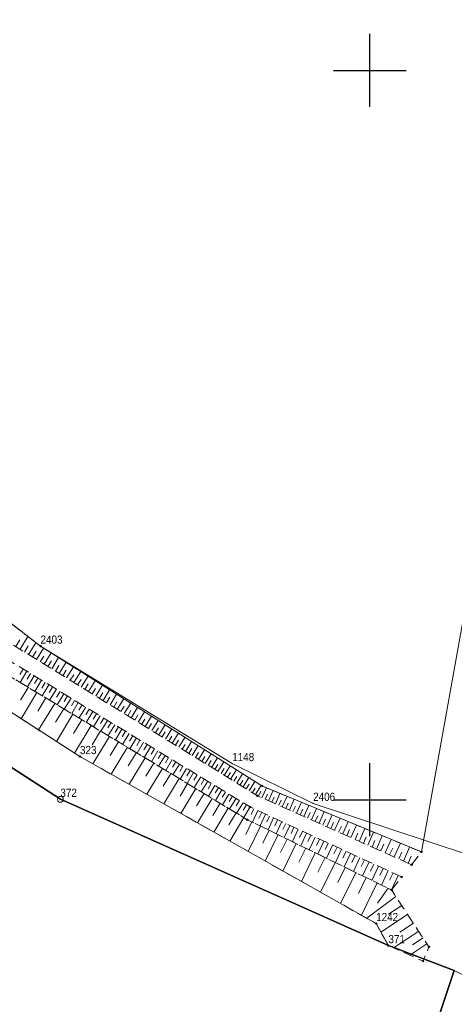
# Model space of a CAD drawing. Header units: metres. Extents: x 5548743 to 5556416, y 5707500 to 5714000.
# Tile 109 of 244: x 5552852 to 5552912, y 5711172 to 5711307. Entities that reach past the tile are written whole.
import ezdxf
from ezdxf.enums import TextEntityAlignment as Align

# ---------------------------------------------------------------- set-up
doc = ezdxf.new("R2010")
doc.units = ezdxf.units.M
doc.linetypes.add('1.5_0.75', pattern=[2.25, 1.5, -0.75])
doc.linetypes.add('219-1000', pattern=[0])
doc.layers.get('0').update_dxf_attribs({"color": 2, "lineweight": 5})
doc.styles.get("Standard").update_dxf_attribs({"font": 'Working1250', "width": 0.75})

# ---------------------------------------------------------------- blocks, each defined once
blk = doc.blocks.new('203')
at = {"linetype": 'Continuous', "lineweight": 0}
h = blk.add_hatch(color=0, dxfattribs=at)
edge = h.paths.add_edge_path()
edge.add_arc((0, 0), 0.09, 0, 360)
blk = doc.blocks.new('202')
at = {"color": 0, "linetype": 'Continuous', "lineweight": 0}
blk.add_circle((0, 0), 0.4, dxfattribs=at)
blk = doc.blocks.new('PIKIETAW1891')
at = {"color": 0}
blk.add_circle((0, 0), 0.09, dxfattribs=at)
blk = doc.blocks.new('RAMKA1000K')
at = {"color": 0}
for p, q in [((100, 295), (100, 305)), ((95, 300), (105, 300)), ((100, 195), (100, 205)), ((95, 200), (105, 200))]:
    blk.add_line(p, q, dxfattribs=at)

msp = doc.modelspace()

# ---------------------------------------------------------------- linework, layer by layer
at = {"layer": '000 Inne (niezydentyfikowane)', "color": 7, "linetype": 'CONTINUOUS', "lineweight": 18, "flags": 128}
for points in [[(5552851.43, 5711220.99), (5552851.99, 5711221.91)], [(5552852.04, 5711220.62), (5552853.12, 5711222.37)], [(5552852.63, 5711220.25), (5552853.15, 5711221.1)], [(5552853.2, 5711219.9), (5552854.21, 5711221.53)], [(5552854.29, 5711219.23), (5552855.25, 5711220.79)], [(5552853.76, 5711219.56), (5552854.24, 5711220.35)], [(5552854.81, 5711218.91), (5552855.29, 5711219.68)], [(5552855.33, 5711218.59), (5552856.29, 5711220.14)], [(5552856.37, 5711217.95), (5552857.32, 5711219.49)], [(5552852.45, 5711217.91), (5552851.99, 5711217.15)], [(5552855.85, 5711218.27), (5552856.33, 5711219.04)], [(5552856.88, 5711217.63), (5552857.35, 5711218.4)], [(5552857.39, 5711217.31), (5552858.34, 5711218.84)], [(5552858.41, 5711216.69), (5552859.35, 5711218.21)], [(5552852.96, 5711217.6), (5552852.04, 5711216.08)], [(5552853.47, 5711217.29), (5552853.01, 5711216.53)], [(5552853.98, 5711216.99), (5552853.05, 5711215.47)], [(5552854.48, 5711216.68), (5552854.02, 5711215.92)], [(5552857.9, 5711217), (5552858.37, 5711217.76)], [(5552858.92, 5711216.37), (5552859.39, 5711217.13)], [(5552859.42, 5711216.06), (5552860.35, 5711217.57)], [(5552859.93, 5711215.75), (5552860.39, 5711216.5)], [(5552860.43, 5711215.44), (5552861.35, 5711216.94)], [(5552853.16, 5711215.4), (5552852.08, 5711213.63)], [(5552854.99, 5711216.37), (5552854.07, 5711214.85)], [(5552855.49, 5711216.06), (5552855.03, 5711215.31)], [(5552856, 5711215.76), (5552855.08, 5711214.24)], [(5552856.5, 5711215.45), (5552856.04, 5711214.69)], [(5552857.01, 5711215.14), (5552856.09, 5711213.63)], [(5552860.93, 5711215.13), (5552861.39, 5711215.88)], [(5552861.43, 5711214.83), (5552862.35, 5711216.31)], [(5552861.93, 5711214.52), (5552862.38, 5711215.26)], [(5552862.42, 5711214.21), (5552863.33, 5711215.69)], [(5552854.35, 5711214.68), (5552852.19, 5711211.1)], [(5552855.56, 5711213.95), (5552854.47, 5711212.14)], [(5552857.51, 5711214.84), (5552857.05, 5711214.08)], [(5552858.02, 5711214.53), (5552857.1, 5711213.02)], [(5552858.52, 5711214.23), (5552858.06, 5711213.47)], [(5552859.02, 5711213.92), (5552858.1, 5711212.41)], [(5552862.91, 5711213.91), (5552863.37, 5711214.65)], [(5552863.41, 5711213.61), (5552864.31, 5711215.07)], [(5552863.9, 5711213.3), (5552864.35, 5711214.04)], [(5552864.38, 5711213), (5552865.28, 5711214.46)], [(5552865.36, 5711212.4), (5552866.25, 5711213.85)], [(5552856.79, 5711213.21), (5552854.58, 5711209.56)], [(5552858.02, 5711212.47), (5552856.9, 5711210.62)], [(5552859.52, 5711213.62), (5552859.07, 5711212.86)], [(5552860.02, 5711213.31), (5552859.11, 5711211.81)], [(5552860.53, 5711213.01), (5552860.07, 5711212.26)], [(5552861.03, 5711212.7), (5552860.11, 5711211.2)], [(5552861.53, 5711212.4), (5552861.07, 5711211.65)], [(5552864.87, 5711212.7), (5552865.32, 5711213.43)], [(5552865.84, 5711212.1), (5552866.29, 5711212.83)], [(5552866.32, 5711211.81), (5552867.21, 5711213.25)], [(5552867.28, 5711211.22), (5552868.16, 5711212.64)], [(5552859.26, 5711211.71), (5552857.01, 5711207.99)], [(5552862.03, 5711212.1), (5552861.11, 5711210.6)], [(5552862.52, 5711211.79), (5552862.07, 5711211.04)], [(5552863.02, 5711211.49), (5552862.11, 5711209.99)], [(5552863.52, 5711211.19), (5552863.07, 5711210.44)], [(5552866.8, 5711211.51), (5552867.24, 5711212.23)], [(5552867.76, 5711210.92), (5552868.2, 5711211.63)], [(5552868.23, 5711210.63), (5552869.11, 5711212.05)], [(5552869.18, 5711210.04), (5552870.05, 5711211.45)], [(5552860.52, 5711210.96), (5552859.38, 5711209.08)], [(5552861.78, 5711210.19), (5552859.49, 5711206.4)], [(5552864.02, 5711210.88), (5552863.11, 5711209.39)], [(5552864.52, 5711210.58), (5552864.06, 5711209.84)], [(5552865.01, 5711210.28), (5552864.11, 5711208.79)], [(5552865.51, 5711209.98), (5552865.06, 5711209.23)], [(5552868.71, 5711210.34), (5552869.14, 5711211.04)], [(5552869.65, 5711209.75), (5552870.08, 5711210.46)], [(5552870.12, 5711209.47), (5552870.98, 5711210.87)], [(5552870.59, 5711209.18), (5552871.02, 5711209.87)], [(5552871.05, 5711208.89), (5552871.91, 5711210.28)], [(5552871.98, 5711208.32), (5552872.83, 5711209.7)], [(5552863.05, 5711209.43), (5552861.9, 5711207.53)], [(5552864.3, 5711208.67), (5552862.02, 5711204.91)], [(5552866.01, 5711209.68), (5552865.1, 5711208.19)], [(5552866.5, 5711209.38), (5552866.05, 5711208.63)], [(5552867, 5711209.08), (5552866.09, 5711207.59)], [(5552867.49, 5711208.77), (5552867.04, 5711208.03)], [(5552867.99, 5711208.47), (5552867.09, 5711206.99)], [(5552871.52, 5711208.6), (5552871.94, 5711209.3)], [(5552872.44, 5711208.03), (5552872.86, 5711208.72)], [(5552872.9, 5711207.75), (5552873.75, 5711209.12)], [(5552873.81, 5711207.19), (5552874.65, 5711208.55)], [(5552865.54, 5711207.93), (5552864.41, 5711206.06)], [(5552866.76, 5711207.19), (5552864.53, 5711203.5)], [(5552868.48, 5711208.17), (5552868.03, 5711207.43)], [(5552868.97, 5711207.87), (5552868.07, 5711206.39)], [(5552869.47, 5711207.58), (5552869.02, 5711206.84)], [(5552869.96, 5711207.28), (5552869.06, 5711205.8)], [(5552873.36, 5711207.47), (5552873.78, 5711208.15)], [(5552874.27, 5711206.91), (5552874.69, 5711207.58)], [(5552874.72, 5711206.63), (5552875.56, 5711207.98)], [(5552875.17, 5711206.35), (5552875.59, 5711207.02)], [(5552875.62, 5711206.07), (5552876.45, 5711207.41)], [(5552867.98, 5711206.45), (5552866.87, 5711204.63)], [(5552869.18, 5711205.73), (5552866.99, 5711202.11)], [(5552870.45, 5711206.98), (5552870, 5711206.24)], [(5552870.94, 5711206.68), (5552870.05, 5711205.2)], [(5552871.43, 5711206.38), (5552870.99, 5711205.64)], [(5552871.92, 5711206.08), (5552871.03, 5711204.61)], [(5552872.41, 5711205.78), (5552871.97, 5711205.05)], [(5552876.07, 5711205.79), (5552876.49, 5711206.46)], [(5552876.52, 5711205.52), (5552877.34, 5711206.85)], [(5552876.97, 5711205.24), (5552877.38, 5711205.91)], [(5552877.41, 5711204.97), (5552878.23, 5711206.29)], [(5552878.29, 5711204.42), (5552879.11, 5711205.74)], [(5552870.37, 5711205.01), (5552869.29, 5711203.22)], [(5552871.55, 5711204.3), (5552869.41, 5711200.75)], [(5552872.9, 5711205.49), (5552872.01, 5711204.02)], [(5552873.39, 5711205.19), (5552872.95, 5711204.45)], [(5552873.88, 5711204.89), (5552872.99, 5711203.42)], [(5552874.37, 5711204.6), (5552873.93, 5711203.86)], [(5552874.86, 5711204.3), (5552873.97, 5711202.83)], [(5552877.85, 5711204.7), (5552878.26, 5711205.36)], [(5552878.73, 5711204.15), (5552879.14, 5711204.81)], [(5552879.17, 5711203.88), (5552879.98, 5711205.19)], [(5552880.04, 5711203.34), (5552880.85, 5711204.64)], [(5552872.71, 5711203.59), (5552871.65, 5711201.84)], [(5552875.35, 5711204), (5552874.9, 5711203.27)], [(5552875.83, 5711203.71), (5552874.95, 5711202.24)], [(5552876.32, 5711203.41), (5552875.88, 5711202.68)], [(5552876.81, 5711203.12), (5552875.92, 5711201.66)], [(5552879.61, 5711203.61), (5552880.01, 5711204.26)], [(5552880.48, 5711203.08), (5552880.88, 5711203.72)], [(5552880.91, 5711202.81), (5552881.71, 5711204.1)], [(5552881.34, 5711202.54), (5552881.74, 5711203.19)], [(5552881.77, 5711202.28), (5552882.56, 5711203.56)], [(5552882.62, 5711201.75), (5552883.41, 5711203.03)], [(5552873.87, 5711202.89), (5552871.77, 5711199.42)], [(5552875.01, 5711202.2), (5552873.97, 5711200.48)], [(5552877.29, 5711202.82), (5552876.85, 5711202.09)], [(5552877.78, 5711202.53), (5552876.89, 5711201.07)], [(5552878.26, 5711202.23), (5552877.82, 5711201.5)], [(5552878.75, 5711201.94), (5552877.86, 5711200.48)], [(5552879.23, 5711201.64), (5552878.79, 5711200.92)], [(5552882.2, 5711202.02), (5552882.59, 5711202.65)], [(5552883.05, 5711201.49), (5552883.44, 5711202.13)], [(5552883.47, 5711201.23), (5552884.25, 5711202.49)], [(5552883.89, 5711200.97), (5552884.28, 5711201.6)], [(5552884.32, 5711200.71), (5552885.09, 5711201.97)], [(5552885.2, 5711200.27), (5552885.81, 5711201.64)], [(5552876.15, 5711201.52), (5552874.09, 5711198.11)], [(5552877.27, 5711200.84), (5552876.25, 5711199.15)], [(5552879.72, 5711201.35), (5552878.83, 5711199.9)], [(5552880.2, 5711201.05), (5552879.76, 5711200.33)], [(5552880.68, 5711200.76), (5552879.8, 5711199.31)], [(5552881.16, 5711200.47), (5552880.72, 5711199.74)], [(5552884.74, 5711200.47), (5552885.05, 5711201.15)], [(5552885.65, 5711200.06), (5552885.96, 5711200.76)], [(5552886.11, 5711199.86), (5552886.74, 5711201.26)], [(5552886.58, 5711199.65), (5552886.89, 5711200.36)], [(5552887.05, 5711199.44), (5552887.68, 5711200.86)], [(5552888, 5711199.01), (5552888.65, 5711200.47)], [(5552878.38, 5711200.17), (5552876.36, 5711196.83)], [(5552879.48, 5711199.51), (5552878.48, 5711197.85)], [(5552881.65, 5711200.18), (5552880.77, 5711198.73)], [(5552882.13, 5711199.88), (5552881.69, 5711199.16)], [(5552882.61, 5711199.59), (5552881.73, 5711198.15)], [(5552883.09, 5711199.3), (5552882.65, 5711198.58)], [(5552883.57, 5711199), (5552882.7, 5711197.56)], [(5552887.52, 5711199.23), (5552887.84, 5711199.95)], [(5552888.48, 5711198.8), (5552888.81, 5711199.53)], [(5552888.97, 5711198.58), (5552889.63, 5711200.06)], [(5552889.46, 5711198.36), (5552889.79, 5711199.11)], [(5552889.95, 5711198.14), (5552890.63, 5711199.65)], [(5552890.96, 5711197.69), (5552891.65, 5711199.22)], [(5552880.57, 5711198.85), (5552878.59, 5711195.57)], [(5552881.65, 5711198.2), (5552880.67, 5711196.57)], [(5552882.73, 5711197.55), (5552880.78, 5711194.33)], [(5552884.1, 5711198.76), (5552883.74, 5711197.97)], [(5552884.64, 5711198.51), (5552883.9, 5711196.92)], [(5552885.17, 5711198.27), (5552884.8, 5711197.46)], [(5552885.71, 5711198.02), (5552884.97, 5711196.4)], [(5552886.26, 5711197.76), (5552885.88, 5711196.95)], [(5552890.45, 5711197.92), (5552890.79, 5711198.68)], [(5552891.47, 5711197.46), (5552891.82, 5711198.24)], [(5552891.98, 5711197.23), (5552892.68, 5711198.79)], [(5552892.5, 5711197), (5552892.86, 5711197.79)], [(5552893.03, 5711196.76), (5552893.74, 5711198.36)], [(5552894.09, 5711196.29), (5552894.82, 5711197.91)], [(5552883.84, 5711196.95), (5552883.01, 5711195.25)], [(5552885.01, 5711196.38), (5552883.32, 5711192.91)], [(5552886.8, 5711197.51), (5552886.05, 5711195.87)], [(5552887.36, 5711197.26), (5552886.97, 5711196.43)], [(5552887.91, 5711197), (5552887.14, 5711195.34)], [(5552888.47, 5711196.74), (5552888.08, 5711195.91)], [(5552889.03, 5711196.48), (5552888.26, 5711194.8)], [(5552889.6, 5711196.22), (5552889.21, 5711195.37)], [(5552893.56, 5711196.53), (5552893.92, 5711197.33)], [(5552894.63, 5711196.05), (5552895, 5711196.87)], [(5552895.17, 5711195.8), (5552895.91, 5711197.46)], [(5552895.72, 5711195.56), (5552896.1, 5711196.39)], [(5552896.28, 5711195.31), (5552897.03, 5711196.99)], [(5552897.4, 5711194.81), (5552898.17, 5711196.52)], [(5552886.2, 5711195.8), (5552885.33, 5711194.03)], [(5552887.41, 5711195.21), (5552885.65, 5711191.59)], [(5552890.17, 5711195.96), (5552889.38, 5711194.25)], [(5552890.75, 5711195.69), (5552890.35, 5711194.83)], [(5552891.33, 5711195.42), (5552890.53, 5711193.69)], [(5552891.91, 5711195.15), (5552891.51, 5711194.28)], [(5552892.5, 5711194.88), (5552891.69, 5711193.12)], [(5552896.84, 5711195.06), (5552897.22, 5711195.91)], [(5552897.97, 5711194.55), (5552898.36, 5711195.42)], [(5552898.55, 5711194.29), (5552899.33, 5711196.04)], [(5552899.13, 5711194.04), (5552899.52, 5711194.92)], [(5552899.71, 5711193.77), (5552900.51, 5711195.55)], [(5552900.9, 5711193.24), (5552901.71, 5711195.05)], [(5552888.65, 5711194.6), (5552887.75, 5711192.76)], [(5552889.92, 5711193.99), (5552888.08, 5711190.22)], [(5552893.09, 5711194.61), (5552892.68, 5711193.72)], [(5552893.69, 5711194.33), (5552892.87, 5711192.55)], [(5552894.29, 5711194.06), (5552893.88, 5711193.16)], [(5552894.9, 5711193.78), (5552894.06, 5711191.97)], [(5552895.51, 5711193.5), (5552895.08, 5711192.58)], [(5552900.3, 5711193.51), (5552900.71, 5711194.41)], [(5552901.5, 5711192.97), (5552901.91, 5711193.89)], [(5552902.11, 5711192.7), (5552902.94, 5711194.55)], [(5552903.34, 5711192.15), (5552904.19, 5711194.03)], [(5552904.6, 5711191.59), (5552905.46, 5711193.5)], [(5552891.21, 5711193.36), (5552890.27, 5711191.44)], [(5552892.52, 5711192.72), (5552890.61, 5711188.79)], [(5552896.12, 5711193.21), (5552895.27, 5711191.38)], [(5552896.74, 5711192.93), (5552896.31, 5711192)], [(5552897.36, 5711192.64), (5552896.5, 5711190.78)], [(5552897.99, 5711192.35), (5552897.55, 5711191.41)], [(5552902.72, 5711192.43), (5552903.14, 5711193.36)], [(5552903.97, 5711191.87), (5552904.39, 5711192.82)], [(5552905.24, 5711191.3), (5552905.67, 5711192.27)], [(5552893.87, 5711192.06), (5552892.89, 5711190.06)], [(5552895.24, 5711191.39), (5552893.25, 5711187.31)], [(5552898.62, 5711192.06), (5552897.75, 5711190.17)], [(5552899.25, 5711191.77), (5552898.81, 5711190.82)], [(5552899.89, 5711191.47), (5552899.01, 5711189.56)], [(5552900.54, 5711191.17), (5552900.09, 5711190.21)], [(5552901.19, 5711190.87), (5552900.29, 5711188.93)], [(5552896.64, 5711190.71), (5552895.62, 5711188.63)], [(5552898.06, 5711190.02), (5552895.99, 5711185.76)], [(5552901.84, 5711190.57), (5552901.39, 5711189.59)], [(5552902.5, 5711190.27), (5552901.59, 5711188.3)], [(5552903.18, 5711189.95), (5552902.72, 5711188.96)], [(5552903.91, 5711189.62), (5552902.99, 5711187.63)], [(5552899.52, 5711189.31), (5552898.46, 5711187.14)], [(5552901, 5711188.58), (5552898.84, 5711184.15)], [(5552902.5, 5711187.85), (5552901.04, 5711185.8)], [(5552903.57, 5711186.72), (5552899.57, 5711183.74)], [(5552904.37, 5711185.5), (5552902.55, 5711184.3)], [(5552905.18, 5711184.28), (5552901.51, 5711181.86)], [(5552905.98, 5711183.07), (5552904.1, 5711181.83)], [(5552906.7, 5711181.97), (5552903.23, 5711179.68)], [(5552907.84, 5711180.25), (5552905.47, 5711178.69)], [(5552907.31, 5711181.05), (5552905.87, 5711180.1)]]:
    msp.add_lwpolyline(points, dxfattribs=at)
at = {"layer": '216-obręb ewidencyjny', "color": 7, "linetype": 'CONTINUOUS', "lineweight": 25, "flags": 128}
for points in [[(5553303.29, 5711172.41), (5553245.53, 5711230.59), (5553201.96, 5711255.35), (5553140.19, 5711284.18), (5553135.72, 5711277.69), (5553111.42, 5711242.97), (5553187.3, 5711106.28), (5553112.55, 5711070.64), (5552871.37, 5711055.67), (5552911.56, 5711176.56), (5552902.55, 5711179.99), (5552857.56, 5711200.05), (5552823.52, 5711222.08), (5552811.69, 5711238.16), (5552792.63, 5711262.96), (5552771.45, 5711305.07), (5552757.83, 5711364.93), (5552755.89, 5711371.71), (5552732.07, 5711369.95), (5552708.66, 5711378.89), (5552680.03, 5711429.79), (5552679.16, 5711442.78), (5552714.87, 5711541.1)], [(5552714.87, 5711541.1), (5552679.16, 5711442.78), (5552680.03, 5711429.79), (5552708.66, 5711378.89), (5552732.07, 5711369.95), (5552755.89, 5711371.71), (5552757.83, 5711364.93), (5552771.45, 5711305.07), (5552792.63, 5711262.96), (5552811.69, 5711238.16), (5552823.52, 5711222.08), (5552857.56, 5711200.05), (5552902.55, 5711179.99), (5552911.56, 5711176.56), (5552871.37, 5711055.67), (5553112.55, 5711070.64), (5553187.3, 5711106.28), (5553111.42, 5711242.97), (5553135.72, 5711277.69), (5553140.19, 5711284.18), (5553201.96, 5711255.35), (5553245.53, 5711230.59), (5553303.29, 5711172.41)]]:
    msp.add_lwpolyline(points, dxfattribs=at)
at = {"layer": '217-kontur klasyfikacyjny', "color": 3, "linetype": 'CONTINUOUS', "lineweight": 18, "flags": 128}
for points in [[(5552843.16, 5711230.06), (5552854.84, 5711221.05)], [(5552854.84, 5711221.05), (5552881.13, 5711204.95)], [(5552881.13, 5711204.95), (5552892.23, 5711199.5)], [(5552892.23, 5711199.5), (5552918.79, 5711190.7)]]:
    msp.add_lwpolyline(points, dxfattribs=at)
at = {"layer": '218-kontur użytku gruntowego', "color": 3, "linetype": 'CONTINUOUS', "lineweight": 18, "flags": 128}
for points in [[(5552843.16, 5711230.06), (5552854.84, 5711221.05)], [(5552854.84, 5711221.05), (5552843.16, 5711230.06)], [(5552823.52, 5711222.08), (5552857.56, 5711200.05)], [(5552857.56, 5711200.05), (5552823.52, 5711222.08)], [(5552854.84, 5711221.05), (5552881.13, 5711204.95)], [(5552881.13, 5711204.95), (5552854.84, 5711221.05)], [(5552860.25, 5711205.91), (5552845.95, 5711215.11)], [(5552845.95, 5711215.11), (5552860.25, 5711205.91)], [(5552900.87, 5711183.01), (5552860.25, 5711205.91)], [(5552860.25, 5711205.91), (5552900.87, 5711183.01)], [(5552881.13, 5711204.95), (5552892.23, 5711199.5)], [(5552892.23, 5711199.5), (5552881.13, 5711204.95)], [(5552857.56, 5711200.05), (5552902.55, 5711179.99)], [(5552902.55, 5711179.99), (5552857.56, 5711200.05)], [(5552892.23, 5711199.5), (5552918.79, 5711190.7)], [(5552918.79, 5711190.7), (5552892.23, 5711199.5)], [(5552902.55, 5711179.99), (5552900.87, 5711183.01)], [(5552900.87, 5711183.01), (5552902.55, 5711179.99)], [(5552902.55, 5711179.99), (5552911.56, 5711176.56)], [(5552911.56, 5711176.56), (5552902.55, 5711179.99)], [(5552871.37, 5711055.67), (5552911.56, 5711176.56)], [(5552911.56, 5711176.56), (5552915.75, 5711174.46)]]:
    msp.add_lwpolyline(points, dxfattribs=at)
at = {"layer": '219-działka ewidencyjna', "color": 7, "linetype": '219-1000', "lineweight": 18, "flags": 128}
for points in [[(5552843.16, 5711230.06), (5552854.84, 5711221.05)], [(5552823.52, 5711222.08), (5552857.56, 5711200.05)], [(5552854.84, 5711221.05), (5552881.13, 5711204.95)], [(5552845.95, 5711215.11), (5552860.25, 5711205.91)], [(5552860.25, 5711205.91), (5552900.87, 5711183.01)], [(5552881.13, 5711204.95), (5552892.23, 5711199.5)], [(5552857.56, 5711200.05), (5552902.55, 5711179.99)], [(5552892.23, 5711199.5), (5552918.79, 5711190.7)], [(5552900.87, 5711183.01), (5552902.55, 5711179.99)], [(5552902.55, 5711179.99), (5552911.56, 5711176.56)], [(5552871.37, 5711055.67), (5552911.56, 5711176.56)], [(5552915.75, 5711174.46), (5552911.56, 5711176.56)]]:
    msp.add_lwpolyline(points, dxfattribs=at)
at = {"layer": 'skarpa nieumocniona', "color": 7, "linetype": '1.5_0.75', "lineweight": 18, "flags": 128}
for points in [[(5552902.55, 5711179.99), (5552907.32, 5711177.86), (5552908.11, 5711179.83), (5552902.98, 5711187.62), (5552883.2, 5711197.26), (5552847.43, 5711218.86), (5552832.63, 5711231.06), (5552817.23, 5711244.81), (5552798.62, 5711268.1), (5552779.04, 5711309.14), (5552772.53, 5711328.19), (5552766.68, 5711364.98), (5552758.09, 5711363.81), (5552758.99, 5711359.86), (5552761.81, 5711360.07), (5552769.79, 5711327.29), (5552775.23, 5711307.7), (5552796.32, 5711264.48), (5552814.55, 5711241.9), (5552830.48, 5711227.57), (5552845.95, 5711215.11), (5552860.25, 5711205.91), (5552900.87, 5711183.01)], [(5552902.55, 5711179.99), (5552907.32, 5711177.86), (5552908.11, 5711179.83), (5552902.98, 5711187.62), (5552883.2, 5711197.26), (5552847.43, 5711218.86), (5552832.63, 5711231.06), (5552817.23, 5711244.81), (5552798.62, 5711268.1), (5552779.04, 5711309.14), (5552772.53, 5711328.19), (5552766.68, 5711364.98), (5552758.09, 5711363.81), (5552758.99, 5711359.86), (5552761.81, 5711360.07), (5552769.79, 5711327.29), (5552775.23, 5711307.7), (5552796.32, 5711264.48), (5552814.55, 5711241.9), (5552830.48, 5711227.57), (5552845.95, 5711215.11), (5552860.25, 5711205.91), (5552900.87, 5711183.01)], [(5552766.68, 5711364.98), (5552772.53, 5711328.19), (5552779.04, 5711309.14), (5552798.62, 5711268.1), (5552817.23, 5711244.81), (5552832.63, 5711231.06), (5552847.43, 5711218.86), (5552883.2, 5711197.26), (5552902.98, 5711187.62), (5552904.36, 5711189.41), (5552883.58, 5711199), (5552849.51, 5711219.7), (5552832.38, 5711233.85), (5552819.28, 5711246.01), (5552799.86, 5711269.04), (5552780.75, 5711309.05), (5552774.08, 5711328.25), (5552768.18, 5711365.2)], [(5552766.68, 5711364.98), (5552772.53, 5711328.19), (5552779.04, 5711309.14), (5552798.62, 5711268.1), (5552817.23, 5711244.81), (5552832.63, 5711231.06), (5552847.43, 5711218.86), (5552883.2, 5711197.26), (5552902.98, 5711187.62), (5552904.36, 5711189.41), (5552883.58, 5711199), (5552849.51, 5711219.7), (5552832.38, 5711233.85), (5552819.28, 5711246.01), (5552799.86, 5711269.04), (5552780.75, 5711309.05), (5552774.08, 5711328.25), (5552768.18, 5711365.2)], [(5552905.73, 5711191.08), (5552907.08, 5711192.83), (5552885.21, 5711201.89), (5552854.84, 5711221.05), (5552843.16, 5711230.06), (5552821.45, 5711249.75), (5552801.95, 5711272.73), (5552783.59, 5711310.87), (5552777.52, 5711329.09), (5552770.99, 5711365.58), (5552769.55, 5711365.41), (5552775.98, 5711328.64), (5552782.61, 5711309.68), (5552801.48, 5711270.17), (5552820.6, 5711247.49), (5552834.87, 5711234.3), (5552850.46, 5711221.59), (5552884.59, 5711200.54)], [(5552905.73, 5711191.08), (5552907.08, 5711192.83), (5552885.21, 5711201.89), (5552854.84, 5711221.05), (5552843.16, 5711230.06), (5552821.45, 5711249.75), (5552801.95, 5711272.73), (5552783.59, 5711310.87), (5552777.52, 5711329.09), (5552770.99, 5711365.58), (5552769.55, 5711365.41), (5552775.98, 5711328.64), (5552782.61, 5711309.68), (5552801.48, 5711270.17), (5552820.6, 5711247.49), (5552834.87, 5711234.3), (5552850.46, 5711221.59), (5552884.59, 5711200.54)]]:
    msp.add_lwpolyline(points, close=True, dxfattribs=at)
at = {"layer": 'woda stojąca', "color": 141, "linetype": 'CONTINUOUS', "lineweight": 18, "flags": 128}
msp.add_lwpolyline([(5552783.59, 5711310.87), (5552801.95, 5711272.73), (5552821.45, 5711249.75), (5552843.16, 5711230.06), (5552854.84, 5711221.05), (5552885.21, 5711201.89), (5552907.08, 5711192.83), (5552916.32, 5711244.33)], dxfattribs=at)

# ---------------------------------------------------------------- block references
at = {"layer": '202-punkt graniczny', "color": 7, "linetype": 'CONTINUOUS', "lineweight": 18}
msp.add_blockref('202', (5552857.56, 5711200.05), dxfattribs=at)
at = {"layer": '203-punkt graniczny', "color": 7, "linetype": 'CONTINUOUS', "lineweight": 18}
for p in [(5552854.84, 5711221.05), (5552860.25, 5711205.91), (5552881.13, 5711204.95), (5552892.23, 5711199.5), (5552900.87, 5711183.01), (5552902.55, 5711179.99), (5552911.56, 5711176.56)]:
    msp.add_blockref('203', p, dxfattribs=at)
at = {"layer": 'Punkt roboczy BDOT GESUT K1', "color": 6, "linetype": 'CONTINUOUS', "lineweight": 18}
for p in [(5552854.84, 5711221.05), (5552854.84, 5711221.05), (5552860.25, 5711205.91), (5552885.21, 5711201.89), (5552885.21, 5711201.89), (5552884.59, 5711200.54), (5552883.58, 5711199), (5552883.2, 5711197.26), (5552883.2, 5711197.26), (5552907.08, 5711192.83), (5552907.08, 5711192.83), (5552905.73, 5711191.08), (5552904.36, 5711189.41), (5552902.98, 5711187.62), (5552902.98, 5711187.62), (5552900.87, 5711183.01), (5552902.55, 5711179.99), (5552908.11, 5711179.83), (5552907.32, 5711177.86)]:
    msp.add_blockref('PIKIETAW1891', p, dxfattribs=at)
at = {"layer": 'Wstawianie ramki sekcyjnej z opisem', "color": 7, "linetype": 'CONTINUOUS', "lineweight": 13}
msp.add_blockref('RAMKA1000K', (5552800, 5711000), dxfattribs=at)
msp.add_blockref('RAMKA1000K', (5552800, 5711000), dxfattribs=at)
msp.add_blockref('RAMKA1000K', (5552800, 5711000), dxfattribs=at)
msp.add_blockref('RAMKA1000K', (5552800, 5711000), dxfattribs=at)

# ---------------------------------------------------------------- texts
at = {"layer": '202-punkt graniczny-Atr103', "color": 7, "width": 0.9}
msp.add_text('372', height=1.125, dxfattribs=at).set_placement((5552857.56, 5711200.05), align=Align.BOTTOM_LEFT)
msp.add_text('372', height=1.125, dxfattribs=at).set_placement((5552857.56, 5711200.05), align=Align.BOTTOM_LEFT)
at = {"layer": '203-punkt graniczny-Atr103', "color": 7, "width": 0.9}
for s, p in [('2403', (5552854.84, 5711221.05)), ('2403', (5552854.84, 5711221.05)), ('323', (5552860.25, 5711205.91)), ('323', (5552860.25, 5711205.91)), ('1148', (5552881.13, 5711204.95)), ('1148', (5552881.13, 5711204.95)), ('2406', (5552892.23, 5711199.5)), ('2406', (5552892.23, 5711199.5)), ('1242', (5552900.87, 5711183.01)), ('1242', (5552900.87, 5711183.01)), ('371', (5552902.55, 5711179.99)), ('371', (5552902.55, 5711179.99))]:
    msp.add_text(s, height=1.125, dxfattribs=at).set_placement(p, align=Align.BOTTOM_LEFT)

doc.saveas('drawing.dxf')
